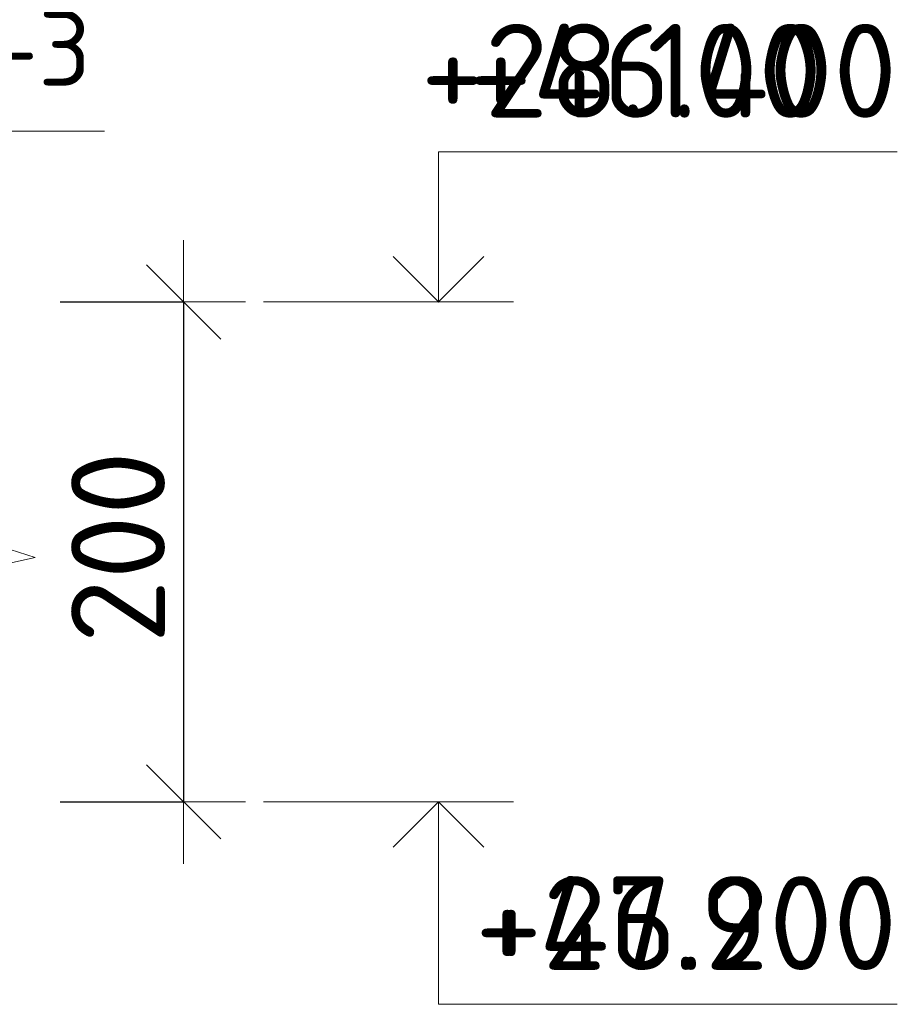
# Model space of a CAD drawing. Header units: metres. Extents: x -38 to 93, y -15 to 21.
# Tile 71 of 152: x 77.279 to 77.63, y 3.147 to 3.541. Entities that reach past the tile are written whole.
import ezdxf

# ---------------------------------------------------------------- set-up
doc = ezdxf.new("R2010")
doc.units = ezdxf.units.M
doc.header["$PDMODE"] = 65
doc.layers.add('XR$4$Размерная линия_ общее', color=7, linetype='Continuous', lineweight=13)
doc.layers.add('XR$6$Размерная линия_ общее', color=7, linetype='Continuous', lineweight=13)
doc.styles.add('ISOCPEUR', font='txt')
doc.dimstyles.new('DIMSTYLE_29', dxfattribs={"dimtxt": 0.0375, "dimasz": 0.0495, "dimexe": 0, "dimexo": 0, "dimgap": 0.01875, "dimtad": 2, "dimdec": 0, "dimlfac": 1000, "dimrnd": 1, "dimzin": 12, "dimdsep": 46, "dimtxsty": 'ISOCPEUR', "dimblk1": 'ALL_ML_STRICH', "dimblk2": 'ALL_ML_STRICH', "dimsah": 1, "dimcen": 0, "dimclrd": 7, "dimclre": 256, "dimclrt": 7, "dimadec": 0, "dimazin": 0, "dimtfac": 1, "dimtdec": 0, "dimtix": 1, "dimtmove": 2, "dimatfit": 3, "dimfxl": 0, "dimtzin": 0, "dimlwd": 0, "dimlwe": -3, "dimarcsym": 0})
doc.dimstyles.new('DIMSTYLE_36', dxfattribs={"dimtxt": 0.0375, "dimasz": 0.0495, "dimexe": 0, "dimexo": 0, "dimgap": 0.01875, "dimtad": 2, "dimdec": 0, "dimlfac": 1000, "dimrnd": 1, "dimzin": 12, "dimdsep": 46, "dimtxsty": 'ISOCPEUR', "dimblk1": 'ALL_ML_STRICH', "dimblk2": 'ALL_ML_STRICH', "dimsah": 1, "dimcen": 0, "dimclrd": 7, "dimclre": 256, "dimclrt": 7, "dimadec": 0, "dimazin": 0, "dimtfac": 1, "dimtdec": 0, "dimtix": 1, "dimtmove": 2, "dimatfit": 3, "dimfxl": 0, "dimtzin": 0, "dimlwd": 0, "dimlwe": -3, "dimarcsym": 0})

# ---------------------------------------------------------------- blocks, each defined once
blk = doc.blocks.new('СЛОЖНЫЙ_ОБЪЕКТ_31')
at = {"color": 7, "linetype": 'Continuous', "lineweight": 13, "transparency": 33554687}
blk.add_line((77.47674, 3.42759), (77.37674, 3.42759), dxfattribs=at)
blk.add_lwpolyline([(77.44674, 3.42759), (77.44674, 3.48759), (77.60024, 3.48759)], dxfattribs=at)
at = {"color": 7, "linetype": 'Continuous', "lineweight": 35, "transparency": 33554687}
blk.add_lwpolyline([(77.42858, 3.44575), (77.44674, 3.42759), (77.4649, 3.44575)], dxfattribs=at)
blk = doc.blocks.new('ЭЛЕМЕНТ_УЗОРА_17')
at = {"color": 7, "linetype": 'Continuous', "lineweight": 13, "transparency": 33554687}
blk.add_line((77.27536, 3.21059), (77.27536, 3.21059), dxfattribs=at)
blk.add_lwpolyline([(77.27536, 3.44156), (77.27536, 3.32861), (77.28536, 3.32538), (77.26536, 3.32099), (77.27536, 3.3173), (77.27536, 3.21059)], dxfattribs=at)
blk = doc.blocks.new('ALL_ML_STRICH')
at = {"color": 0, "linetype": 'ByBlock', "lineweight": -2}
for p, q in [((0, -0.5), (0, 0.5)), ((-0.3, -0.3), (0.3, 0.3)), ((-1, 0), (0.5, 0))]:
    blk.add_line(p, q, dxfattribs=at)
blk = doc.blocks.new('*D334')
at = {"layer": 'DEFPOINTS', "color": 7, "linetype": 'Continuous', "lineweight": 13, "transparency": 33554687}
for p in [(77.27536, 3.42759), (77.34478, 3.42759), (77.27536, 3.22759)]:
    blk.add_point(p, dxfattribs=at)
at = {"layer": 'XR$4$Размерная линия_ общее', "color": 253, "linetype": 'Continuous', "lineweight": -2, "true_color": 0xa0a0a0, "transparency": 33554687}
for p, q in [((77.29536, 3.42759), (77.34478, 3.42759)), ((77.29536, 3.22759), (77.34478, 3.22759))]:
    blk.add_line(p, q, dxfattribs=at)
at = {"layer": 'XR$4$Размерная линия_ общее', "color": 7, "linetype": 'Continuous', "lineweight": -2, "transparency": 33554687}
blk.add_line((77.34478, 3.42759), (77.34478, 3.22759), dxfattribs=at)
at = {"layer": 'XR$4$Размерная линия_ общее', "color": 7, "linetype": 'Continuous', "lineweight": 13, "transparency": 33554687, "xscale": 0.04950000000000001, "yscale": 0.04950000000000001, "zscale": 0.04950000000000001}
for p, rotation in [((77.34478, 3.42759), 90), ((77.34478, 3.22759), 270)]:
    blk.add_blockref('ALL_ML_STRICH', p, dxfattribs=dict(at, rotation=rotation))
at = {"layer": 'XR$4$Размерная линия_ общее', "color": 7, "linetype": 'Continuous', "lineweight": 13, "transparency": 33554687, "insert": (77.31853, 3.32946), "char_height": 0.0375, "width": 0.1125, "attachment_point": 5, "rotation": 90, "style": 'ISOCPEUR'}
blk.add_mtext('\\A1;{200}', dxfattribs=at)
blk = doc.blocks.new('СЛОЖНЫЙ_ОБЪЕКТ_40')
at = {"color": 7, "linetype": 'Continuous', "lineweight": 13, "transparency": 33554687}
blk.add_line((77.47674, 3.22759), (77.37674, 3.22759), dxfattribs=at)
at = {"color": 7, "linetype": 'Continuous', "lineweight": 35, "transparency": 33554687}
blk.add_lwpolyline([(77.42858, 3.20943), (77.44674, 3.22759), (77.4649, 3.20943)], dxfattribs=at)
at = {"color": 7, "linetype": 'Continuous', "lineweight": 13, "transparency": 33554687}
blk.add_lwpolyline([(77.44674, 3.22759), (77.44674, 3.14659), (77.63024, 3.14659)], dxfattribs=at)
blk = doc.blocks.new('ЭЛЕМЕНТ_УЗОРА_38')
at = {"color": 7, "linetype": 'Continuous', "lineweight": 13, "transparency": 33554687}
blk.add_line((77.27536, 3.21059), (77.27536, 3.21059), dxfattribs=at)
blk.add_lwpolyline([(77.27536, 3.44156), (77.27536, 3.32861), (77.28536, 3.32538), (77.26536, 3.32099), (77.27536, 3.3173), (77.27536, 3.21059)], dxfattribs=at)
blk = doc.blocks.new('*D891')
at = {"layer": 'DEFPOINTS', "color": 7, "linetype": 'Continuous', "lineweight": 13, "transparency": 33554687}
for p in [(77.27536, 3.42759), (77.34478, 3.42759), (77.27536, 3.22759)]:
    blk.add_point(p, dxfattribs=at)
at = {"layer": 'XR$6$Размерная линия_ общее', "color": 253, "linetype": 'Continuous', "lineweight": -2, "true_color": 0xa0a0a0, "transparency": 33554687}
for p, q in [((77.29536, 3.42759), (77.34478, 3.42759)), ((77.29536, 3.22759), (77.34478, 3.22759))]:
    blk.add_line(p, q, dxfattribs=at)
at = {"layer": 'XR$6$Размерная линия_ общее', "color": 7, "linetype": 'Continuous', "lineweight": -2, "transparency": 33554687}
blk.add_line((77.34478, 3.42759), (77.34478, 3.22759), dxfattribs=at)
at = {"layer": 'XR$6$Размерная линия_ общее', "color": 7, "linetype": 'Continuous', "lineweight": 13, "transparency": 33554687, "xscale": 0.04950000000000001, "yscale": 0.04950000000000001, "zscale": 0.04950000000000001}
for p, rotation in [((77.34478, 3.42759), 90), ((77.34478, 3.22759), 270)]:
    blk.add_blockref('ALL_ML_STRICH', p, dxfattribs=dict(at, rotation=rotation))
at = {"layer": 'XR$6$Размерная линия_ общее', "color": 7, "linetype": 'Continuous', "lineweight": 13, "transparency": 33554687, "insert": (77.31853, 3.32946), "char_height": 0.0375, "width": 0.1125, "attachment_point": 5, "rotation": 90, "style": 'ISOCPEUR'}
blk.add_mtext('\\A1;{200}', dxfattribs=at)
blk = doc.blocks.new('СЛОЖНЫЙ_ОБЪЕКТ_75')
at = {"color": 7, "linetype": 'Continuous', "lineweight": 13, "transparency": 33554687}
blk.add_line((77.47674, 3.22759), (77.37674, 3.22759), dxfattribs=at)
at = {"color": 7, "linetype": 'Continuous', "lineweight": 35, "transparency": 33554687}
blk.add_lwpolyline([(77.42858, 3.20943), (77.44674, 3.22759), (77.4649, 3.20943)], dxfattribs=at)
at = {"color": 7, "linetype": 'Continuous', "lineweight": 13, "transparency": 33554687}
blk.add_lwpolyline([(77.44674, 3.22759), (77.44674, 3.14659), (77.63024, 3.14659)], dxfattribs=at)
blk = doc.blocks.new('СЛОЖНЫЙ_ОБЪЕКТ_76')
at = {"color": 7, "linetype": 'Continuous', "lineweight": 13, "transparency": 33554687}
blk.add_line((77.47674, 3.42759), (77.37674, 3.42759), dxfattribs=at)
blk.add_lwpolyline([(77.44674, 3.42759), (77.44674, 3.48759), (77.63024, 3.48759)], dxfattribs=at)
at = {"color": 7, "linetype": 'Continuous', "lineweight": 35, "transparency": 33554687}
blk.add_lwpolyline([(77.42858, 3.44575), (77.44674, 3.42759), (77.4649, 3.44575)], dxfattribs=at)

msp = doc.modelspace()

# ---------------------------------------------------------------- linework, layer by layer
at = {"color": 7, "linetype": 'Continuous', "lineweight": 13, "transparency": 33554687}
msp.add_lwpolyline([(77.31312, 3.49586), (77.04591, 3.49586), (76.9923, 3.38111)], dxfattribs=at)
msp.add_lwpolyline([(77.31312, 3.49586), (77.04591, 3.49586), (76.9923, 3.38111)], dxfattribs=at)

# ---------------------------------------------------------------- block references
at = {"color": 7, "linetype": 'Continuous', "lineweight": 35, "transparency": 33554687}
for name in ['СЛОЖНЫЙ_ОБЪЕКТ_31', 'СЛОЖНЫЙ_ОБЪЕКТ_76', 'СЛОЖНЫЙ_ОБЪЕКТ_40', 'СЛОЖНЫЙ_ОБЪЕКТ_75']:
    msp.add_blockref(name, (0, 0), dxfattribs=at)
at = {"color": 7, "linetype": 'Continuous', "lineweight": 13, "transparency": 33554687}
for name in ['ЭЛЕМЕНТ_УЗОРА_17', 'ЭЛЕМЕНТ_УЗОРА_38']:
    msp.add_blockref(name, (0, 0), dxfattribs=at)

# ---------------------------------------------------------------- texts
at = {"color": 7, "linetype": 'Continuous', "lineweight": 13, "transparency": 33554687, "style": 'ISOCPEUR'}
for s, insert, char_height, width, attachment_point in [('\\A1;{\\fISOCPEUR|i0|b0;\\H0.030000;\\W1.000000;\\C7;Каркас Кр-3}\\P', (77.19454, 3.52499), 0.03, 0.2516296, 5), ('\\A1;{\\fISOCPEUR|i0|b0;\\H0.030000;\\W1.000000;\\C7;Каркас Кр-3}\\P', (77.19454, 3.52499), 0.03, 0.2516296, 5), ('\\A1;{\\fISOCPEUR|i0|b0;\\H0.037500;\\W1.000000;\\C7;+28.100}\\P', (77.60024, 3.50134), 0.0375, 0.1784043, 9), ('\\A1;{\\fISOCPEUR|i0|b0;\\H0.037500;\\W1.000000;\\C7;+46.400}\\P', (77.63024, 3.50134), 0.0375, 0.1942347, 9), ('\\A1;{\\fISOCPEUR|i0|b0;\\H0.037500;\\W1.000000;\\C7;+27.900}\\P', (77.63024, 3.16034), 0.0375, 0.1867021, 9), ('\\A1;{\\fISOCPEUR|i0|b0;\\H0.037500;\\W1.000000;\\C7;+46.200}\\P', (77.63024, 3.16034), 0.0375, 0.1904687, 9)]:
    msp.add_mtext(s, dxfattribs=dict(at, insert=insert, char_height=char_height, width=width, attachment_point=attachment_point))

# ---------------------------------------------------------------- dimensions: what is measured, and where the dimension line sits
at = {"layer": 'XR$4$Размерная линия_ общее', "color": 7, "linetype": 'Continuous', "lineweight": 13, "transparency": 33554687}
dim = msp.add_linear_dim(base=(77.34478, 3.22759), p1=(77.29536, 3.42759), p2=(77.29536, 3.22759), angle=270, dimstyle='DIMSTYLE_29', override={"dimpost": '<>', "dimclrd": 7, "dimclre": 253, "dimclrt": 7, "dimlwd": 0, "dimlwe": 65533}, dxfattribs=at)
dim.commit()
dim.dimension.update_dxf_attribs({"geometry": '*D334', "text_midpoint": (77.31853, 3.32946), "dimtype": 160})
at = {"layer": 'XR$6$Размерная линия_ общее', "color": 7, "linetype": 'Continuous', "lineweight": 13, "transparency": 33554687}
dim = msp.add_linear_dim(base=(77.34478, 3.22759), p1=(77.29536, 3.42759), p2=(77.29536, 3.22759), angle=270, dimstyle='DIMSTYLE_36', override={"dimpost": '<>', "dimclrd": 7, "dimclre": 253, "dimclrt": 7, "dimlwd": 0, "dimlwe": 65533}, dxfattribs=at)
dim.commit()
dim.dimension.update_dxf_attribs({"geometry": '*D891', "text_midpoint": (77.31853, 3.32946), "dimtype": 160})

doc.saveas('drawing.dxf')
